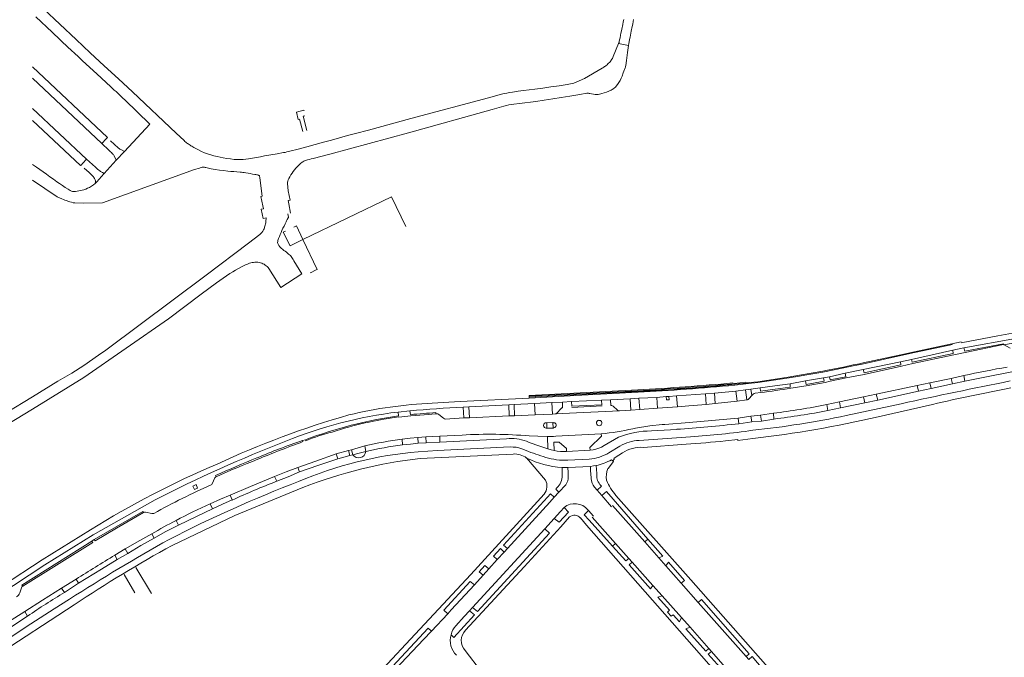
# Model space of a CAD drawing. Extents: x 145000 to 155000, y 457500 to 470000.
# Tile 172 of 196: x 152995 to 153346, y 462604 to 462831. Entities that reach past the tile are written whole.
import ezdxf

# ---------------------------------------------------------------- set-up
doc = ezdxf.new("R2010")
doc.units = 0
doc.header["$LTSCALE"] = 0.2
doc.header["$MEASUREMENT"] = 0
doc.layers.add('kant verharding', color=252, linetype='Continuous', lineweight=0)

msp = doc.modelspace()

# ---------------------------------------------------------------- linework, layer by layer
at = {"layer": 'kant verharding', "lineweight": 0}
for p, q in [((153004, 462834.95), (153009.8, 462829.44)), ((153001.29, 462832.07), (153007.09, 462826.55)), ((153009.8, 462829.44), (153015.62, 462823.94)), ((153209.82, 462827.71), (153210.15, 462829.35)), ((153210.15, 462829.35), (153210.33, 462830.23)), ((153210.33, 462830.23), (153210.51, 462831.16)), ((153213.53, 462828.62), (153213.7, 462829.5)), ((153213.7, 462829.5), (153213.89, 462830.44)), ((153213.89, 462830.44), (153214.03, 462831.14)), ((153007.09, 462826.55), (153012.9, 462821.05)), ((153209.19, 462824.61), (153209.38, 462825.56)), ((153209.38, 462825.56), (153209.52, 462826.26)), ((153209.52, 462826.26), (153209.68, 462827.02)), ((153209.68, 462827.02), (153209.82, 462827.71)), ((153212.77, 462824.83), (153212.91, 462825.53)), ((153212.91, 462825.53), (153213.06, 462826.29)), ((153213.06, 462826.29), (153213.2, 462826.99)), ((153213.2, 462826.99), (153213.53, 462828.62)), ((153015.62, 462823.94), (153020.6, 462819.28)), ((153206.8, 462817.91), (153208.71, 462822.61)), ((153208.86, 462822.94), (153208.71, 462822.61)), ((153208.71, 462822.61), (153212.17, 462821.84)), ((153208.86, 462822.94), (153208.91, 462823.23)), ((153208.91, 462823.23), (153209.04, 462823.87)), ((153209.04, 462823.87), (153209.19, 462824.61)), ((153211.88, 462819.3), (153212.17, 462821.84)), ((153212.17, 462821.84), (153212.3, 462822.5)), ((153212.3, 462822.5), (153212.43, 462823.14)), ((153212.43, 462823.14), (153212.59, 462823.96)), ((153212.59, 462823.96), (153212.77, 462824.83)), ((153020.6, 462819.28), (153025.61, 462814.64)), ((153211.67, 462817.45), (153211.78, 462818.38)), ((153211.78, 462818.38), (153211.88, 462819.3)), ((153017.89, 462816.4), (153022.91, 462811.79)), ((153211.42, 462815.61), (153211.55, 462816.53)), ((153211.55, 462816.53), (153211.67, 462817.45)), ((153000, 462814.19), (153026.71, 462789.02)), ((153027.92, 462807.16), (153022.91, 462811.79)), ((153030.61, 462810), (153025.61, 462814.64)), ((153196.55, 462810.03), (153202.79, 462813.72)), ((153210.37, 462812.11), (153209.91, 462810.97)), ((153210.37, 462812.11), (153210.81, 462813.26)), ((153000, 462810.15), (153024.74, 462786.92)), ((153035.59, 462805.34), (153030.61, 462810)), ((153187.51, 462807.5), (153190.39, 462807.94)), ((153190.98, 462808.03), (153190.39, 462807.94)), ((153190.98, 462808.03), (153191.57, 462808.13)), ((153191.57, 462808.13), (153192.16, 462808.26)), ((153192.16, 462808.26), (153192.72, 462808.45)), ((153192.72, 462808.45), (153196.55, 462810.03)), ((153207.79, 462807.33), (153208.27, 462807.92)), ((153208.27, 462807.92), (153208.76, 462808.65)), ((153208.76, 462808.65), (153209.19, 462809.4)), ((153209.19, 462809.4), (153209.57, 462810.17)), ((153209.57, 462810.17), (153209.91, 462810.97)), ((153035.59, 462805.34), (153051.17, 462790.66)), ((153162.42, 462803.16), (153166.99, 462804.45)), ((153167.96, 462804.71), (153166.99, 462804.45)), ((153168.93, 462804.92), (153167.96, 462804.71)), ((153169.91, 462805.11), (153168.93, 462804.92)), ((153170.9, 462805.27), (153169.91, 462805.11)), ((153172.89, 462805.53), (153170.9, 462805.27)), ((153174.88, 462805.77), (153172.89, 462805.53)), ((153174.88, 462805.77), (153176.86, 462806)), ((153176.86, 462806), (153178.85, 462806.25)), ((153178.85, 462806.25), (153181.74, 462806.65)), ((153181.74, 462806.65), (153184.62, 462807.07)), ((153184.62, 462807.07), (153187.51, 462807.5)), ((153191.28, 462803.76), (153194.89, 462804.38)), ((153194.89, 462804.38), (153197.44, 462804.83)), ((153197.68, 462804.85), (153197.44, 462804.83)), ((153197.92, 462804.82), (153197.68, 462804.85)), ((153198.17, 462804.78), (153197.92, 462804.82)), ((153198.17, 462804.78), (153198.41, 462804.74)), ((153199.05, 462804.65), (153198.41, 462804.74)), ((153199.7, 462804.54), (153199.05, 462804.65)), ((153199.7, 462804.54), (153200.34, 462804.44)), ((153200.34, 462804.44), (153200.98, 462804.37)), ((153200.98, 462804.37), (153201.42, 462804.38)), ((153201.42, 462804.38), (153201.87, 462804.46)), ((153201.87, 462804.46), (153202.31, 462804.57)), ((153202.75, 462804.7), (153202.31, 462804.57)), ((153202.75, 462804.7), (153203.6, 462804.95)), ((153203.6, 462804.95), (153204.42, 462805.22)), ((153204.42, 462805.22), (153205.22, 462805.55)), ((153205.22, 462805.55), (153206.02, 462805.94)), ((153206.67, 462806.33), (153207.26, 462806.8)), ((153032.86, 462802.47), (153041.78, 462793.83)), ((153134.75, 462795.88), (153162.42, 462803.16)), ((153169.64, 462800.66), (153168.76, 462800.46)), ((153170.54, 462800.83), (153169.64, 462800.66)), ((153171.44, 462800.97), (153170.54, 462800.83)), ((153173.39, 462801.23), (153171.44, 462800.97)), ((153175.33, 462801.45), (153173.39, 462801.23)), ((153175.33, 462801.45), (153177.28, 462801.68)), ((153177.28, 462801.68), (153179.23, 462801.93)), ((153182.24, 462802.37), (153179.23, 462801.93)), ((153182.24, 462802.37), (153185.26, 462802.81)), ((153185.26, 462802.81), (153188.28, 462803.27)), ((153188.28, 462803.27), (153191.28, 462803.76)), ((153000, 462799.4), (153019.32, 462781.38)), ((153093.98, 462798.06), (153096.69, 462798.77)), ((153094.64, 462795.52), (153093.98, 462798.06)), ((153096.69, 462798.77), (153096.75, 462798.54)), ((153163.64, 462798.99), (153133.86, 462790.78)), ((153163.64, 462798.99), (153167.88, 462800.22)), ((153168.76, 462800.46), (153167.88, 462800.22)), ((153000, 462795.18), (153017.14, 462779.06)), ((153041.78, 462793.83), (153032.81, 462784.11)), ((153095.15, 462795.65), (153094.64, 462795.52)), ((153096.33, 462791.17), (153095.15, 462795.65)), ((153096.37, 462796.63), (153096.95, 462796.78)), ((153097.69, 462791.53), (153096.37, 462796.63)), ((153119.62, 462791.71), (153134.75, 462795.88)), ((153051.17, 462790.66), (153054.05, 462787.95)), ((153133.86, 462790.78), (153105.87, 462783.14)), ((153115.04, 462790.51), (153112.18, 462789.75)), ((153115.04, 462790.51), (153119.62, 462791.71)), ((153026.26, 462788.55), (153024.74, 462786.92)), ((153024.74, 462786.92), (153027.24, 462784.53)), ((153026.71, 462789.02), (153026.26, 462788.55)), ((153029.14, 462786.72), (153027.86, 462787.92)), ((153029.14, 462786.72), (153030.66, 462785.32)), ((153103.62, 462787.4), (153100.63, 462786.58)), ((153103.62, 462787.4), (153106.47, 462788.18)), ((153109.32, 462788.97), (153106.47, 462788.18)), ((153112.18, 462789.75), (153109.32, 462788.97)), ((153027.54, 462784.25), (153027.24, 462784.53)), ((153027.84, 462783.96), (153027.54, 462784.25)), ((153028.13, 462783.67), (153027.84, 462783.96)), ((153028.43, 462783.39), (153028.13, 462783.67)), ((153028.63, 462783.19), (153028.43, 462783.39)), ((153028.83, 462782.98), (153028.63, 462783.19)), ((153032.81, 462784.11), (153029.89, 462780.94)), ((153030.66, 462785.32), (153030.9, 462785.13)), ((153030.9, 462785.13), (153031.16, 462784.96)), ((153031.16, 462784.96), (153031.43, 462784.81)), ((153031.43, 462784.81), (153031.71, 462784.67)), ((153031.71, 462784.67), (153032.81, 462784.11)), ((153057.77, 462785.39), (153059.11, 462784.68)), ((153059.11, 462784.68), (153060.19, 462784.14)), ((153060.19, 462784.14), (153061.27, 462783.65)), ((153061.27, 462783.65), (153062.38, 462783.22)), ((153062.38, 462783.22), (153063.52, 462782.84)), ((153084.92, 462782.88), (153087.17, 462783.26)), ((153087.17, 462783.26), (153089.43, 462783.68)), ((153091.66, 462784.18), (153094.66, 462784.95)), ((153094.66, 462784.95), (153097.65, 462785.76)), ((153097.65, 462785.76), (153100.63, 462786.58)), ((153105.87, 462783.14), (153099.97, 462781.65)), ((153017.91, 462779.89), (153017.34, 462779.27)), ((153019.32, 462781.38), (153017.91, 462779.89)), ((153019.32, 462781.38), (153022.42, 462778.51)), ((153029.89, 462780.94), (153025.56, 462776.26)), ((153029, 462782.76), (153028.83, 462782.98)), ((153029.14, 462782.52), (153029, 462782.76)), ((153029.14, 462782.52), (153029.89, 462780.94)), ((153063.52, 462782.84), (153064.62, 462782.52)), ((153064.62, 462782.52), (153065.73, 462782.25)), ((153065.73, 462782.25), (153066.85, 462782.01)), ((153066.85, 462782.01), (153067.98, 462781.8)), ((153067.98, 462781.8), (153069.28, 462781.59)), ((153069.28, 462781.59), (153070.58, 462781.42)), ((153070.58, 462781.42), (153071.88, 462781.29)), ((153071.88, 462781.29), (153073.18, 462781.23)), ((153073.18, 462781.23), (153074.12, 462781.24)), ((153074.12, 462781.24), (153075.06, 462781.28)), ((153075.06, 462781.28), (153076, 462781.36)), ((153076, 462781.36), (153076.94, 462781.49)), ((153076.94, 462781.49), (153078.37, 462781.73)), ((153078.37, 462781.73), (153079.8, 462781.98)), ((153079.8, 462781.98), (153081.23, 462782.23)), ((153081.23, 462782.23), (153082.66, 462782.49)), ((153084.92, 462782.88), (153082.66, 462782.49)), ((153095.48, 462779.81), (153094.96, 462779.34)), ((153096.03, 462780.23), (153095.48, 462779.81)), ((153097.92, 462781.07), (153097.24, 462780.85)), ((153098.6, 462781.28), (153097.92, 462781.07)), ((153099.28, 462781.47), (153098.6, 462781.28)), ((153099.97, 462781.65), (153099.28, 462781.47)), ((153001.47, 462778.46), (153000, 462779.44)), ((153003.8, 462776.87), (153001.47, 462778.46)), ((153005.04, 462775.99), (153003.8, 462776.87)), ((153017.34, 462779.27), (153017.14, 462779.06)), ((153020.19, 462776.59), (153018.49, 462778.19)), ((153020.19, 462776.59), (153021.32, 462775.53)), ((153022.42, 462778.51), (153022.82, 462778.16)), ((153022.82, 462778.16), (153023.22, 462777.82)), ((153023.22, 462777.82), (153023.63, 462777.48)), ((153023.63, 462777.48), (153024.05, 462777.15)), ((153024.05, 462777.15), (153024.26, 462776.98)), ((153024.26, 462776.98), (153024.48, 462776.82)), ((153024.48, 462776.82), (153024.71, 462776.67)), ((153024.71, 462776.67), (153024.95, 462776.55)), ((153024.91, 462765.82), (153057.73, 462777.66)), ((153024.95, 462776.55), (153025.56, 462776.26)), ((153025.56, 462776.26), (153025.42, 462776.11)), ((153057.73, 462777.66), (153059.47, 462778.09)), ((153059.47, 462778.09), (153059.79, 462778.21)), ((153059.79, 462778.21), (153060.11, 462778.36)), ((153060.43, 462778.49), (153060.11, 462778.36)), ((153061, 462778.52), (153060.75, 462778.54)), ((153061.24, 462778.48), (153061, 462778.52)), ((153061.49, 462778.42), (153061.24, 462778.48)), ((153061.49, 462778.42), (153061.74, 462778.37)), ((153062.22, 462778.26), (153061.74, 462778.37)), ((153062.22, 462778.26), (153062.69, 462778.15)), ((153062.69, 462778.15), (153063.17, 462778.05)), ((153063.17, 462778.05), (153063.65, 462777.95)), ((153063.65, 462777.95), (153065.13, 462777.69)), ((153065.13, 462777.69), (153066.61, 462777.46)), ((153066.61, 462777.46), (153068.1, 462777.26)), ((153068.1, 462777.26), (153069.59, 462777.09)), ((153069.59, 462777.09), (153070.67, 462777)), ((153070.67, 462777), (153071.76, 462776.92)), ((153072.84, 462776.84), (153071.76, 462776.92)), ((153073.93, 462776.74), (153072.84, 462776.84)), ((153074.43, 462776.68), (153073.93, 462776.74)), ((153074.94, 462776.62), (153074.43, 462776.68)), ((153075.44, 462776.55), (153074.94, 462776.62)), ((153075.95, 462776.48), (153075.44, 462776.55)), ((153076.77, 462776.35), (153075.95, 462776.48)), ((153077.59, 462776.21), (153076.77, 462776.35)), ((153078.41, 462776.07), (153077.59, 462776.21)), ((153092.43, 462776.32), (153092.03, 462775.72)), ((153092.86, 462776.91), (153092.43, 462776.32)), ((153093.35, 462777.55), (153092.86, 462776.91)), ((153093.85, 462778.17), (153093.35, 462777.55)), ((153094.39, 462778.76), (153093.85, 462778.17)), ((153094.96, 462779.34), (153094.39, 462778.76)), ((153000, 462773.91), (153008.87, 462767.92)), ((153006.27, 462775.1), (153005.04, 462775.99)), ((153006.27, 462775.1), (153007.49, 462774.21)), ((153007.49, 462774.21), (153008.72, 462773.32)), ((153008.72, 462773.32), (153009.71, 462772.64)), ((153009.71, 462772.64), (153010.7, 462771.97)), ((153021.55, 462775.3), (153021.32, 462775.53)), ((153021.75, 462775.06), (153021.55, 462775.3)), ((153021.73, 462772.2), (153022.35, 462772.72)), ((153021.94, 462774.79), (153021.75, 462775.06)), ((153022.12, 462774.51), (153021.94, 462774.79)), ((153022.27, 462774.24), (153022.12, 462774.51)), ((153022.38, 462773.96), (153022.27, 462774.24)), ((153022.44, 462773.4), (153022.35, 462772.72)), ((153022.44, 462773.68), (153022.38, 462773.96)), ((153022.44, 462773.4), (153022.44, 462773.68)), ((153025.42, 462776.11), (153022.95, 462773.32)), ((153078.41, 462776.07), (153079.23, 462775.92)), ((153079.55, 462775.86), (153079.23, 462775.92)), ((153079.87, 462775.79), (153079.55, 462775.86)), ((153080.19, 462775.72), (153079.87, 462775.79)), ((153080.5, 462775.63), (153080.19, 462775.72)), ((153080.62, 462775.59), (153080.5, 462775.63)), ((153080.74, 462775.52), (153080.62, 462775.59)), ((153080.83, 462775.43), (153080.74, 462775.52)), ((153080.88, 462775.32), (153080.83, 462775.43)), ((153080.91, 462775.16), (153080.88, 462775.32)), ((153080.93, 462775), (153080.91, 462775.16)), ((153080.95, 462774.84), (153080.93, 462775)), ((153080.95, 462774.84), (153080.98, 462774.68)), ((153080.98, 462774.68), (153081.84, 462768.19)), ((153090.83, 462772.67), (153091.09, 462770.1)), ((153090.94, 462773.57), (153090.84, 462773.12)), ((153091.11, 462774.01), (153090.94, 462773.57)), ((153091.31, 462774.44), (153091.11, 462774.01)), ((153091.66, 462775.1), (153091.31, 462774.44)), ((153092.03, 462775.72), (153091.66, 462775.1)), ((153010.7, 462771.97), (153011.7, 462771.31)), ((153011.7, 462771.31), (153012.71, 462770.65)), ((153012.71, 462770.65), (153013.09, 462770.41)), ((153013.09, 462770.41), (153013.49, 462770.19)), ((153013.49, 462770.19), (153013.91, 462770)), ((153013.91, 462770), (153014.34, 462769.85)), ((153014.34, 462769.85), (153014.61, 462769.79)), ((153014.61, 462769.79), (153014.87, 462769.78)), ((153014.87, 462769.78), (153015.14, 462769.8)), ((153015.14, 462769.8), (153015.4, 462769.83)), ((153015.4, 462769.83), (153015.98, 462769.92)), ((153015.98, 462769.92), (153016.54, 462770.02)), ((153016.54, 462770.02), (153017.11, 462770.14)), ((153017.11, 462770.14), (153017.68, 462770.29)), ((153017.68, 462770.29), (153018.36, 462770.49)), ((153018.36, 462770.49), (153019.02, 462770.71)), ((153019.02, 462770.71), (153019.67, 462770.98)), ((153019.67, 462770.98), (153020.31, 462771.3)), ((153020.31, 462771.3), (153021.04, 462771.73)), ((153021.04, 462771.73), (153021.73, 462772.2)), ((153091.09, 462770.1), (153091.78, 462766.77)), ((153008.87, 462767.92), (153010.51, 462767.21)), ((153010.51, 462767.21), (153011.04, 462766.99)), ((153011.04, 462766.99), (153011.59, 462766.8)), ((153011.59, 462766.8), (153012.13, 462766.61)), ((153012.68, 462766.42), (153012.13, 462766.61)), ((153013.29, 462766.2), (153012.68, 462766.42)), ((153013.29, 462766.2), (153013.89, 462765.98)), ((153013.89, 462765.98), (153014.51, 462765.82)), ((153015.13, 462765.75), (153018.17, 462765.74)), ((153018.17, 462765.74), (153024.91, 462765.82)), ((153081.33, 462768.09), (153081.84, 462768.19)), ((153082.02, 462764.76), (153081.33, 462768.09)), ((153091.02, 462766.62), (153091.78, 462766.77)), ((153091.02, 462766.62), (153091.25, 462765.43)), ((153081.5, 462763.55), (153082.24, 462763.7)), ((153082.14, 462760.22), (153081.5, 462763.55)), ((153082.24, 462763.7), (153082.02, 462764.76)), ((153091.25, 462765.43), (153091.89, 462762.09)), ((153082.14, 462760.22), (153083.18, 462760.42)), ((153083.03, 462758.3), (153083.12, 462758.7)), ((153083.12, 462758.7), (153083.16, 462759.11)), ((153083.18, 462760.42), (153083.16, 462759.11)), ((153090.33, 462759.04), (153089.95, 462758.28)), ((153090.47, 462759.33), (153090.33, 462759.04)), ((153090.61, 462759.62), (153090.47, 462759.33)), ((153090.76, 462759.9), (153090.61, 462759.62)), ((153090.76, 462759.9), (153090.9, 462760.19)), ((153090.99, 462760.32), (153090.9, 462760.19)), ((153090.99, 462760.32), (153091.08, 462760.45)), ((153091.17, 462760.72), (153091, 462761.86)), ((153091.08, 462760.45), (153091.16, 462760.58)), ((153091.16, 462760.58), (153091.17, 462760.72)), ((153081.38, 462754.89), (153081.73, 462755.28)), ((153081.73, 462755.28), (153082.05, 462755.7)), ((153082.05, 462755.7), (153082.31, 462756.16)), ((153082.31, 462756.16), (153082.46, 462756.49)), ((153082.46, 462756.49), (153082.58, 462756.82)), ((153082.58, 462756.82), (153082.69, 462757.16)), ((153082.69, 462757.16), (153082.79, 462757.5)), ((153082.91, 462757.9), (153082.79, 462757.5)), ((153082.91, 462757.9), (153083.03, 462758.3)), ((153088.54, 462755.27), (153088.24, 462754.56)), ((153088.85, 462755.96), (153088.54, 462755.27)), ((153088.85, 462755.96), (153089.22, 462756.73)), ((153089.58, 462757.51), (153089.22, 462756.73)), ((153089.95, 462758.28), (153089.58, 462757.51)), ((153080.98, 462754.55), (153076.89, 462751.45)), ((153080.98, 462754.55), (153081.38, 462754.89)), ((153087.35, 462752.03), (153087.31, 462751.66)), ((153087.31, 462751.66), (153087.34, 462751.37)), ((153087.42, 462752.4), (153087.35, 462752.03)), ((153087.54, 462752.78), (153087.42, 462752.4)), ((153087.67, 462753.14), (153087.54, 462752.78)), ((153087.67, 462753.14), (153087.96, 462753.85)), ((153088.24, 462754.56), (153087.96, 462753.85)), ((153096.33, 462752.75), (153101.35, 462742.03)), ((153087.34, 462751.37), (153087.45, 462751.09)), ((153087.45, 462751.09), (153087.6, 462750.81)), ((153087.6, 462750.81), (153087.79, 462750.55)), ((153087.79, 462750.55), (153088.08, 462750.18)), ((153088.08, 462750.18), (153088.38, 462749.85)), ((153088.38, 462749.85), (153088.7, 462749.54)), ((153088.7, 462749.54), (153089.03, 462749.25)), ((153089.03, 462749.25), (153089.5, 462748.88)), ((153089.5, 462748.88), (153089.98, 462748.53)), ((153090.45, 462748.17), (153089.98, 462748.53)), ((153090.92, 462747.8), (153090.45, 462748.17)), ((153078.76, 462744.59), (153078.27, 462744.52)), ((153079.24, 462744.64), (153078.76, 462744.59)), ((153079.73, 462744.65), (153079.24, 462744.64)), ((153080.22, 462744.61), (153079.73, 462744.65)), ((153080.71, 462744.53), (153080.22, 462744.61)), ((153091.23, 462747.54), (153090.92, 462747.8)), ((153091.54, 462747.27), (153091.23, 462747.54)), ((153091.84, 462746.99), (153091.54, 462747.27)), ((153092.11, 462746.68), (153091.84, 462746.99)), ((153092.39, 462746.32), (153092.11, 462746.68)), ((153092.65, 462745.95), (153092.39, 462746.32)), ((153092.9, 462745.58), (153092.65, 462745.95)), ((153093.13, 462745.19), (153092.9, 462745.58)), ((153095.94, 462740.56), (153093.13, 462745.19)), ((153071.32, 462741.23), (153070.3, 462740.58)), ((153072.36, 462741.84), (153071.32, 462741.23)), ((153073.41, 462742.44), (153072.36, 462741.84)), ((153074.48, 462743.02), (153073.41, 462742.44)), ((153075.16, 462743.37), (153074.48, 462743.02)), ((153075.86, 462743.69), (153075.16, 462743.37)), ((153076.58, 462743.98), (153075.86, 462743.69)), ((153077.31, 462744.26), (153076.58, 462743.98)), ((153077.79, 462744.41), (153077.31, 462744.26)), ((153078.27, 462744.52), (153077.79, 462744.41)), ((153081.2, 462744.42), (153080.71, 462744.53)), ((153081.66, 462744.28), (153081.2, 462744.42)), ((153082.1, 462744.11), (153081.66, 462744.28)), ((153082.52, 462743.9), (153082.1, 462744.11)), ((153082.92, 462743.64), (153082.52, 462743.9)), ((153083.29, 462743.36), (153082.92, 462743.64)), ((153083.62, 462743.07), (153083.29, 462743.36)), ((153083.92, 462742.74), (153083.62, 462743.07)), ((153084.18, 462742.39), (153083.92, 462742.74)), ((153084.18, 462742.39), (153088.42, 462735.62)), ((153099.21, 462741), (153100.79, 462741.77)), ((153066.68, 462738.13), (153065.5, 462737.27)), ((153067.87, 462738.96), (153066.68, 462738.13)), ((153069.08, 462739.78), (153067.87, 462738.96)), ((153070.3, 462740.58), (153069.08, 462739.78)), ((153088.42, 462735.62), (153095.94, 462740.56)), ((153098.92, 462740.86), (153099.21, 462741)), ((153060.14, 462733.22), (153065.5, 462737.27)), ((153331.63, 462714.12), (153349.92, 462717.5)), ((153327.66, 462713.29), (153312.96, 462710.03)), ((153327.66, 462713.29), (153331.63, 462714.12)), ((153345.99, 462715.22), (153348.03, 462714.01)), ((153309.12, 462711.71), (153295.71, 462708.77)), ((153309.05, 462709.18), (153312.96, 462710.03)), ((153312.33, 462712.39), (153309.12, 462711.71)), ((153283.08, 462706.16), (153281.41, 462705.87)), ((153288.8, 462707.3), (153283.08, 462706.16)), ((153292.18, 462708.12), (153288.8, 462707.3)), ((153289.4, 462705.09), (153295.76, 462706.39)), ((153294.46, 462708.47), (153292.18, 462708.12)), ((153295.71, 462708.77), (153294.46, 462708.47)), ((153309.05, 462709.18), (153295.76, 462706.39)), ((153000, 462692.25), (153018.32, 462703.54)), ((153009.1, 462702.28), (153010.78, 462703.22)), ((153281.63, 462703.49), (153275.23, 462702.38)), ((153281.63, 462703.49), (153283.72, 462703.88)), ((153289.4, 462705.09), (153283.72, 462703.88)), ((153327.04, 462703.27), (153319.52, 462701.68)), ((153327.04, 462703.27), (153331.56, 462704.29)), ((153327.5, 462701.29), (153327.04, 462703.27)), ((153331.56, 462704.29), (153331.96, 462702.23)), ((153009.1, 462702.28), (153000, 462696.73)), ((153249.36, 462701.63), (153249.44, 462701.32)), ((153249.78, 462701.4), (153249.44, 462701.32)), ((153253.88, 462701.97), (153249.78, 462701.4)), ((153250.02, 462700.85), (153254.89, 462701.39)), ((153250.45, 462698.74), (153253.91, 462699.14)), ((153253.91, 462699.14), (153255.71, 462699.47)), ((153253.91, 462699.14), (153254.36, 462695.61)), ((153258.27, 462702.07), (153255.43, 462701.76)), ((153255.71, 462699.47), (153259.11, 462699.9)), ((153256.06, 462697.17), (153255.71, 462699.47)), ((153269.72, 462701.36), (153275.23, 462702.38)), ((153314.93, 462700.73), (153300.43, 462697.59)), ((153314.93, 462700.73), (153319.52, 462701.68)), ((153315.4, 462698.66), (153314.93, 462700.73)), ((153319.91, 462699.7), (153315.4, 462698.66)), ((153319.52, 462701.68), (153319.91, 462699.7)), ((153319.91, 462699.7), (153327.5, 462701.29)), ((153331.96, 462702.23), (153327.5, 462701.29)), ((153176.81, 462696.89), (153215.42, 462698.87)), ((153176.81, 462696.89), (153176.82, 462696.59)), ((153176.82, 462696.59), (153215.45, 462698.56)), ((153176.82, 462696.59), (153176.83, 462696.27)), ((153176.83, 462696.27), (153195.56, 462697.24)), ((153195.56, 462697.24), (153215.62, 462698.31)), ((153202.66, 462695.5), (153205.86, 462695.68)), ((153212.75, 462695.98), (153205.86, 462695.68)), ((153205.86, 462695.68), (153205.87, 462693.62)), ((153212.75, 462695.98), (153215.92, 462696.18)), ((153213.04, 462691.95), (153212.75, 462695.98)), ((153222.25, 462696.49), (153215.92, 462696.18)), ((153215.92, 462696.18), (153216.24, 462692.17)), ((153222.25, 462696.49), (153225.65, 462696.76)), ((153222.51, 462692.61), (153222.25, 462696.49)), ((153226.55, 462696.83), (153225.65, 462696.76)), ((153226.55, 462696.83), (153229.36, 462697.06)), ((153239.66, 462697.77), (153229.36, 462697.06)), ((153229.36, 462697.06), (153229.65, 462693.17)), ((153239.66, 462697.77), (153242.84, 462698.04)), ((153239.91, 462694), (153239.66, 462697.77)), ((153250.45, 462698.74), (153242.84, 462698.04)), ((153242.84, 462698.04), (153243.1, 462694.33)), ((153250.89, 462695.18), (153250.45, 462698.74)), ((153254.36, 462695.61), (153250.89, 462695.18)), ((153255.22, 462696.14), (153256.06, 462697.17)), ((153257.36, 462698.01), (153259.34, 462698.24)), ((153295.83, 462696.65), (153287.32, 462694.86)), ((153295.83, 462696.65), (153300.43, 462697.59)), ((153296.34, 462694.52), (153295.83, 462696.65)), ((153300.96, 462695.55), (153296.34, 462694.52)), ((153300.43, 462697.59), (153300.96, 462695.55)), ((153300.96, 462695.55), (153315.4, 462698.66)), ((153155.39, 462693.16), (153153.36, 462693.04)), ((153153.36, 462693.04), (153153.58, 462689.22)), ((153155.39, 462693.16), (153169.59, 462693.8)), ((153155.62, 462689.19), (153155.39, 462693.16)), ((153171.55, 462693.91), (153169.59, 462693.8)), ((153169.59, 462693.8), (153169.7, 462689.92)), ((153171.55, 462693.91), (153178.73, 462694.36)), ((153171.62, 462689.93), (153171.55, 462693.91)), ((153178.73, 462694.36), (153184.95, 462694.63)), ((153179.03, 462690.23), (153178.73, 462694.36)), ((153188.71, 462694.78), (153184.95, 462694.63)), ((153184.95, 462694.63), (153185.16, 462690.58)), ((153188.19, 462692.52), (153186.69, 462690.9)), ((153188.71, 462694.78), (153191.92, 462695.03)), ((153188.77, 462692.8), (153188.71, 462694.78)), ((153202.66, 462695.5), (153191.92, 462695.03)), ((153202.81, 462693.45), (153192.04, 462692.86)), ((153206.75, 462693.35), (153208.33, 462691.92)), ((153216.24, 462692.17), (153213.04, 462691.95)), ((153216.24, 462692.17), (153222.51, 462692.61)), ((153229.65, 462693.17), (153222.51, 462692.61)), ((153243.1, 462694.33), (153239.91, 462694)), ((153243.1, 462694.33), (153250.89, 462695.18)), ((153282.77, 462693.93), (153287.32, 462694.86)), ((153283.17, 462691.8), (153282.77, 462693.93)), ((153287.67, 462692.75), (153283.17, 462691.8)), ((153287.32, 462694.86), (153287.67, 462692.75)), ((153287.67, 462692.75), (153296.34, 462694.52)), ((153289.71, 462690.01), (153309.27, 462694.25)), ((153301.1, 462689.6), (153320.41, 462694.02)), ((153134.43, 462691.72), (153130.18, 462691.28)), ((153130.18, 462691.28), (153130.32, 462689.93)), ((153134.68, 462689.89), (153130.42, 462689.51)), ((153134.43, 462691.72), (153134.64, 462690.35)), ((153143.65, 462690.62), (153143.65, 462691.07)), ((153144, 462690.63), (153143.65, 462690.62)), ((153146.37, 462689.05), (153144.71, 462690.42)), ((153153.58, 462689.22), (153147, 462688.77)), ((153153.58, 462689.22), (153155.62, 462689.19)), ((153169.7, 462689.92), (153155.62, 462689.19)), ((153169.7, 462689.92), (153171.62, 462689.93)), ((153179.03, 462690.23), (153171.62, 462689.93)), ((153185.16, 462690.58), (153179.03, 462690.23)), ((153185.16, 462690.58), (153186.1, 462690.6)), ((153209.02, 462691.72), (153186.1, 462690.6)), ((153209.02, 462691.72), (153186.1, 462690.6)), ((153209.02, 462691.72), (153213.04, 462691.95)), ((153251.3, 462689.13), (153255.77, 462689.78)), ((153251.51, 462687.13), (153251.3, 462689.13)), ((153259.17, 462690.17), (153255.77, 462689.78)), ((153255.77, 462689.78), (153256.09, 462687.76)), ((153259.17, 462690.17), (153263.79, 462690.84)), ((153259.56, 462688.02), (153259.17, 462690.17)), ((153263.98, 462688.77), (153259.56, 462688.02)), ((153263.79, 462690.84), (153263.98, 462688.77)), ((153183.14, 462687.47), (153182.88, 462687.48)), ((153182.94, 462685.56), (153183.15, 462685.57)), ((153185.28, 462687.52), (153183.14, 462687.47)), ((153183.15, 462685.57), (153183.14, 462687.47)), ((153183.15, 462685.57), (153185.34, 462685.59)), ((153185.28, 462687.52), (153185.34, 462685.59)), ((153185.45, 462687.49), (153185.28, 462687.52)), ((153185.34, 462685.59), (153185.55, 462685.62)), ((153220.42, 462684.54), (153229.39, 462685.12)), ((153256.09, 462687.76), (153251.51, 462687.13)), ((153256.09, 462687.76), (153259.56, 462688.02)), ((153131.62, 462681.66), (153131.75, 462679.62)), ((153140.06, 462682.4), (153137.22, 462682.21)), ((153137.22, 462682.21), (153137.3, 462680.17)), ((153140.06, 462682.4), (153145.02, 462682.73)), ((153140.24, 462680.28), (153140.06, 462682.4)), ((153145.02, 462682.73), (153152.99, 462683.09)), ((153145.07, 462680.56), (153145.02, 462682.73)), ((153168.81, 462681.75), (153145.07, 462680.56)), ((153183.34, 462682.55), (153183.49, 462678.13)), ((153185.54, 462682.56), (153186.38, 462682.63)), ((153202.5, 462683.51), (153186.38, 462682.63)), ((153202.5, 462683.51), (153202.61, 462682.63)), ((153216, 462681.16), (153234.3, 462682.47)), ((153097.18, 462681.44), (153096.21, 462681.13)), ((153096.21, 462681.13), (153096.34, 462680.74)), ((153097.32, 462681.05), (153097.18, 462681.44)), ((153118.34, 462679.2), (153118.69, 462677.25)), ((153137.3, 462680.17), (153140.24, 462680.28)), ((153140.24, 462680.28), (153145.07, 462680.56)), ((153175.75, 462677.59), (153174.23, 462678.18)), ((153185.75, 462677.55), (153185.66, 462680.5)), ((153205.26, 462676.77), (153209.17, 462679.1)), ((153217.45, 462678.7), (153232.71, 462679.78)), ((153108.2, 462676.41), (153112.56, 462677.58)), ((153108.2, 462676.41), (153108.72, 462674.65)), ((153113.05, 462675.8), (153108.72, 462674.65)), ((153113.58, 462677.87), (153112.56, 462677.58)), ((153112.56, 462677.58), (153113.05, 462675.8)), ((153113.05, 462675.8), (153114.05, 462676.08)), ((153114.05, 462676.08), (153113.58, 462677.87)), ((153171.16, 462676.32), (153138.04, 462674.74)), ((153175.91, 462674.91), (153182.66, 462667.07)), ((153198.53, 462677.74), (153190.18, 462677.17)), ((153190.6, 462674.12), (153198.23, 462674.53)), ((153094.55, 462671.58), (153095.14, 462669.93)), ((153188.6, 462668.11), (153188.57, 462671.5)), ((153190.61, 462671.57), (153198.68, 462671.94)), ((153190.61, 462671.57), (153190.68, 462669.76)), ((153198.68, 462671.94), (153198.74, 462670.2)), ((153200.71, 462672.24), (153200.97, 462669.38)), ((153206.65, 462673.89), (153206.16, 462674.3)), ((153065, 462667.82), (153063.99, 462665.74)), ((153065.22, 462668.67), (153065.43, 462668.25)), ((153086.97, 462666.62), (153086.15, 462668.32)), ((153190.68, 462669.76), (153190.72, 462669.03)), ((153190.72, 462669.03), (153190.76, 462668.32)), ((153198.74, 462670.2), (153198.8, 462669.39)), ((153198.8, 462669.39), (153198.93, 462667.58)), ((153189.9, 462665.35), (153187.43, 462662.75)), ((153200.15, 462664.55), (153201.02, 462663.46)), ((153070.37, 462661.73), (153071.18, 462659.95)), ((153182.17, 462662.07), (153179.87, 462659.47)), ((153185.81, 462660.93), (153184.2, 462659.2)), ((153185.81, 462660.93), (153187.43, 462662.75)), ((153187.43, 462662.75), (153186.29, 462663.84)), ((153201.02, 462663.46), (153202.69, 462661.57)), ((153202.69, 462661.57), (153206.2, 462657.53)), ((153063.34, 462658.59), (153064.14, 462656.83)), ((153169.12, 462642.65), (153184.2, 462659.2)), ((153188.03, 462655.91), (153189.3, 462657.32)), ((153218, 462645.01), (153206.49, 462658.01)), ((153206.77, 462660.19), (153219.13, 462646.01)), ((153040.32, 462655.64), (153042.51, 462655.17)), ((153185.74, 462653.37), (153188.03, 462655.91)), ((153191.27, 462653.96), (153188.15, 462650.41)), ((153197.29, 462650.97), (153195.1, 462653.54)), ((153197.78, 462656.47), (153198, 462656.25)), ((153198, 462656.25), (153199.79, 462654.19)), ((153199.27, 462653.88), (153207.61, 462644.5)), ((153051.98, 462650.97), (153051.15, 462652.61)), ((153182.38, 462649.69), (153185.74, 462653.37)), ((153187.54, 462652.04), (153185.74, 462653.37)), ((153198.21, 462652.72), (153206.56, 462643.56)), ((153043.39, 462646.41), (153042.54, 462647.89)), ((153156.67, 462621.65), (153182.38, 462649.69)), ((153182.38, 462649.69), (153184.09, 462648.12)), ((153021.19, 462645.32), (153022.03, 462645.88)), ((153206.56, 462643.56), (153207.61, 462644.5)), ((153207.61, 462644.5), (153212.39, 462639.12)), ((153219.13, 462646.01), (153218, 462645.01)), ((153222.96, 462639.38), (153218, 462645.01)), ((153029.4, 462640.28), (153032.98, 462642.53)), ((153029.4, 462640.28), (153030.19, 462638.81)), ((153033.95, 462640.92), (153030.19, 462638.81)), ((153032.98, 462642.53), (153033.95, 462640.92)), ((153165.51, 462638.7), (153167.97, 462641.39)), ((153167.97, 462641.39), (153169.12, 462642.65)), ((153162.49, 462635.39), (153165.51, 462638.7)), ((153212.39, 462639.12), (153213.54, 462637.82)), ((153213.54, 462637.82), (153220.91, 462629.53)), ((153225.5, 462636.5), (153222.96, 462639.38)), ((153230.95, 462630.31), (153225.5, 462636.5)), ((153032.71, 462633.38), (153036.43, 462626.91)), ((153036.79, 462635.85), (153042.46, 462626.59)), ((153157.37, 462629.79), (153160.42, 462633.13)), ((153160.42, 462633.13), (153162.49, 462635.39)), ((153010.37, 462628.54), (153015.6, 462631.77)), ((153016.37, 462630.33), (153011.42, 462627.01)), ((153015.6, 462631.77), (153016.37, 462630.33)), ((153149.14, 462620.79), (153157.37, 462629.79)), ((153220.91, 462629.53), (153224.19, 462625.84)), ((153237.06, 462623.4), (153230.95, 462630.31)), ((152996.17, 462628.68), (152995.49, 462626.85)), ((153011.42, 462627.01), (153010.37, 462628.54)), ((153224.19, 462625.84), (153231.06, 462618.11)), ((153254.12, 462604.18), (153237.06, 462623.4)), ((152997.3, 462620.19), (152991.52, 462616.59)), ((152992.66, 462614.89), (152998.32, 462618.58)), ((152998.32, 462618.58), (152997.3, 462620.19)), ((153142.07, 462613.2), (153147.86, 462619.42)), ((153147.86, 462619.42), (153149.14, 462620.79)), ((153155.62, 462620.5), (153156.67, 462621.65)), ((153231.06, 462618.11), (153234.18, 462614.6)), ((153142.07, 462613.2), (153140.87, 462614.32)), ((153234.18, 462614.6), (153240.85, 462607.04)), ((153240.85, 462607.04), (153241.73, 462606.03)), ((153241.73, 462606.03), (153246.64, 462600.36)), ((153255.01, 462603.18), (153254.12, 462604.18))]:
    msp.add_line(p, q, dxfattribs=at)
at = {"layer": 'kant verharding', "lineweight": 0, "flags": 128}
for points in [[(153133, 462757.37), (153127.86, 462767.97), (153096.33, 462752.75)], [(153096.33, 462752.75), (153091.72, 462750.52), (153089.27, 462755.35), (153090.16, 462755.65)], [(153093.13, 462757.16), (153094.07, 462757.58), (153096.33, 462752.75)], [(153076.89, 462751.45), (153061.91, 462740.08), (153026.18, 462713.37)], [(153060.14, 462733.22), (153048.52, 462724.51), (153018.32, 462703.54)], [(153356.72, 462720.84), (153343.65, 462718.4), (153330.69, 462715.97)], [(153349.92, 462717.5), (153350.23, 462716.02), (153345.99, 462715.22)], [(153010.78, 462703.22), (153014.02, 462705.13), (153018.31, 462707.87), (153023.58, 462711.5), (153026.18, 462713.37)], [(153254.89, 462701.39), (153258.31, 462701.84), (153269.44, 462703.46), (153273.13, 462704.08), (153275.03, 462704.37), (153281.36, 462705.53), (153288.89, 462707.01), (153292.22, 462707.71), (153295.35, 462708.38), (153312.4, 462712.09), (153327.55, 462715.3)], [(153270.05, 462699.76), (153275.51, 462700.63), (153282.18, 462701.84), (153284.02, 462702.22), (153289.75, 462703.43), (153296.16, 462704.71), (153309.35, 462707.66), (153313.38, 462708.54), (153328, 462711.69), (153332.03, 462712.5), (153345.73, 462715.28)], [(153330.62, 462716.3), (153327.27, 462715.58), (153312.33, 462712.39)], [(153312.96, 462710.03), (153313.24, 462709.01), (153327.83, 462712.12), (153327.66, 462713.29)], [(153331.63, 462714.12), (153331.91, 462712.94), (153345.67, 462715.61), (153345.73, 462715.28)], [(153295.76, 462706.39), (153296.06, 462705.25), (153309.21, 462708.11), (153309.05, 462709.18)], [(153356.66, 462707.14), (153341.46, 462704.16), (153331.96, 462702.23)], [(153281.41, 462705.87), (153273.08, 462704.39), (153269.04, 462703.68), (153258.27, 462702.07)], [(153275.23, 462702.38), (153275.42, 462701.14), (153281.82, 462702.32), (153281.63, 462703.49)], [(153283.72, 462703.88), (153283.97, 462702.7), (153289.63, 462703.84), (153289.4, 462705.09)], [(153176.81, 462696.89), (153176.81, 462697.19), (153215.5, 462699.19)], [(153250.04, 462701.17), (153254.02, 462701.62), (153254.89, 462701.39)], [(153255.43, 462701.76), (153254.89, 462701.7), (153253.88, 462701.97)], [(153269.72, 462701.36), (153264.31, 462700.59), (153259.11, 462699.9)], [(153259.11, 462699.9), (153259.26, 462698.72), (153264.44, 462699.42), (153269.82, 462700.17), (153269.72, 462701.36)], [(153000, 462696.73), (152953.08, 462668.17), (152921.48, 462648.73), (152891.79, 462630.62), (152861.41, 462612.25), (152826.7, 462591.01), (152800.43, 462575.3), (152779.63, 462563.07), (152757.6, 462549.51)], [(153142.38, 462694.41), (153152.26, 462695.05), (153176.83, 462696.27)], [(153225.65, 462696.76), (153225.78, 462695.59), (153226.64, 462695.63), (153226.55, 462696.83)], [(152758.67, 462546.08), (152784.15, 462561.41), (152834.3, 462591.37), (152860.81, 462607.55), (152948.96, 462661.07), (152978.99, 462679.57), (153000, 462692.25)], [(153191.92, 462695.03), (153191.99, 462693.41), (153202.73, 462693.9), (153202.66, 462695.5)], [(153239.91, 462694), (153233.64, 462693.45), (153229.65, 462693.17)], [(153134.68, 462689.89), (153139.42, 462690.3), (153143.65, 462690.62)], [(153251.3, 462689.13), (153233.77, 462687.52), (153225.1, 462686.9), (153224.14, 462686.84), (153219.83, 462686.34), (153214.74, 462685.53), (153213.76, 462685.31)], [(153137.22, 462682.21), (153134.44, 462681.92), (153131.62, 462681.66)], [(153176.87, 462682.77), (153179.93, 462682.64), (153183.34, 462682.55)], [(153185.54, 462682.56), (153184.38, 462682.51), (153183.34, 462682.55)], [(153202.61, 462682.63), (153198.5, 462678.7), (153198.53, 462677.74)], [(153202.64, 462678.82), (153203.59, 462679.32), (153208.7, 462682.3)], [(153246.69, 462680.99), (153251.14, 462681.47), (153251.11, 462681.17), (153256.48, 462681.83)], [(153118.34, 462679.2), (153115.96, 462678.55), (153113.58, 462677.87)], [(153137.3, 462680.17), (153134.56, 462679.89), (153131.75, 462679.62)], [(153170.05, 462678.83), (153144.27, 462677.57), (153137.37, 462677.15)], [(153183.49, 462678.13), (153180.6, 462679.09), (153176.82, 462680.49), (153175.89, 462680.86)], [(153183.49, 462678.13), (153184.67, 462677.77), (153185.75, 462677.55)], [(153185.66, 462680.5), (153187.51, 462680.55), (153190.09, 462678.24), (153190.18, 462677.17)], [(153108.2, 462676.41), (153100.95, 462673.82), (153094.55, 462671.58)], [(153108.72, 462674.65), (153101.64, 462672.21), (153095.14, 462669.93)], [(153114.05, 462676.08), (153116.37, 462676.66), (153118.69, 462677.25)], [(153207.01, 462674.76), (153207.2, 462674.66), (153206.65, 462673.89)], [(153207.01, 462674.76), (153207.47, 462675.05), (153210.08, 462676.71)], [(153094.55, 462671.58), (153090.36, 462669.96), (153086.15, 462668.32)], [(153188.57, 462671.5), (153189.39, 462671.53), (153190.61, 462671.57)], [(153200.71, 462672.24), (153199.8, 462672.11), (153198.68, 462671.94)], [(153204.92, 462671.12), (153206.88, 462673.67), (153206.65, 462673.89)], [(153086.15, 462668.32), (153077.7, 462664.8), (153070.37, 462661.73)], [(153086.97, 462666.62), (153091.03, 462668.24), (153095.14, 462669.93)], [(153096.32, 462664.43), (153072.07, 462654.38), (153049.73, 462643.72)], [(153058.26, 462665.45), (153057.13, 462664.91), (153057.71, 462663.72), (153058.81, 462664.21), (153058.26, 462665.45)], [(153202.05, 462665.53), (153202.65, 462664.85), (153201.02, 462663.46)], [(153070.37, 462661.73), (153067.02, 462660.28), (153063.34, 462658.59)], [(153183.36, 462660.9), (153167.77, 462643.92), (153169.12, 462642.65)], [(153183.36, 462660.9), (153184.43, 462662.13), (153185.81, 462660.93)], [(153206.77, 462660.19), (153204.35, 462662.93), (153202.69, 462661.57)], [(153207.67, 462661.59), (153234.39, 462631.57), (153278.64, 462581.31)], [(153043.66, 462660.03), (153021.7, 462647.59), (153004.45, 462636.84), (152976.4, 462618.47)], [(153071.18, 462659.95), (153067.72, 462658.45), (153064.14, 462656.83)], [(153104.9, 462578.6), (153156.14, 462633.45), (153179.87, 462659.47)], [(153187.54, 462652.04), (153190.84, 462655.64), (153189.3, 462657.32)], [(153022.03, 462645.88), (153029.83, 462650.35), (153039.32, 462655.89), (153039.54, 462655.47)], [(153039.54, 462655.47), (153029.93, 462649.92), (153022.33, 462645.43), (153022.03, 462645.88)], [(153051.98, 462650.97), (153058.42, 462654.06), (153064.14, 462656.83)], [(153198.21, 462652.72), (153196.48, 462654.72), (153198, 462656.25)], [(153043.39, 462646.41), (153047.27, 462648.59), (153051.98, 462650.97)], [(153154.22, 462613.6), (153175.03, 462636.19), (153188.15, 462650.41)], [(153197.29, 462650.97), (153246.07, 462595.48), (153266, 462572.51)], [(152975.13, 462620.16), (153003.46, 462638.6), (153020.71, 462649.38)], [(153032.98, 462642.53), (153038.29, 462645.51), (153042.54, 462647.89)], [(153156.67, 462621.65), (153158.42, 462620.21), (153184.09, 462648.12)], [(152996.57, 462629.24), (152996.26, 462629.64), (153021.19, 462645.32)], [(152996.57, 462629.24), (153021.47, 462644.85), (153021.19, 462645.32)], [(153043.39, 462646.41), (153038.64, 462643.69), (153033.95, 462640.92)], [(153206.56, 462643.56), (153211.3, 462638.23), (153212.39, 462639.12)], [(153219.13, 462646.01), (153224.48, 462639.94), (153222.96, 462639.38)], [(153167.97, 462641.39), (153166.59, 462642.64), (153164.14, 462639.98), (153165.51, 462638.7)], [(153016.37, 462630.33), (153024.56, 462635.34), (153030.19, 462638.81)], [(153162.49, 462635.39), (153161.05, 462636.62), (153159.06, 462634.38), (153160.42, 462633.13)], [(153213.54, 462637.82), (153212.48, 462636.82), (153220.01, 462628.36), (153220.91, 462629.53)], [(153225.5, 462636.5), (153226.48, 462637.77), (153232.13, 462631.33), (153230.95, 462630.31)], [(153157.37, 462629.79), (153155.89, 462630.96), (153146.46, 462620.67), (153147.86, 462619.42)], [(153010.37, 462628.54), (153003.6, 462624.25), (152997.3, 462620.19)], [(153224.19, 462625.84), (153222.61, 462625.36), (153226.8, 462620.65)], [(153013.21, 462624.6), (153007.8, 462621.22), (152999.51, 462615.83), (152985.32, 462606.58)], [(153014.87, 462622.6), (152986.35, 462604.03), (152986.43, 462603.92)], [(153237.06, 462623.4), (153238.21, 462624.46), (153255.21, 462605.13), (153254.12, 462604.18)], [(153149.04, 462611.97), (153150.01, 462611.01), (153157.4, 462619.02), (153155.62, 462620.5)], [(153150.78, 462615.1), (153153.72, 462618.42), (153155.62, 462620.5)], [(153228.17, 462619.1), (153227.43, 462618.52), (153226.13, 462620.03), (153226.8, 462620.65)], [(153228.17, 462619.1), (153230.38, 462616.61), (153231.06, 462618.11)], [(153129.24, 462599.68), (153128.24, 462600.65), (153140.87, 462614.32)], [(153129.24, 462599.68), (153139.29, 462610.22), (153142.07, 462613.2)], [(153234.18, 462614.6), (153232.62, 462614.09), (153239.76, 462606.09), (153240.85, 462607.04)], [(153154.05, 462606.33), (153171.57, 462583.59), (153216.61, 462525.39)], [(153241.73, 462606.03), (153240.63, 462605.07), (153245.93, 462599.07), (153246.64, 462600.36)], [(153255.01, 462603.18), (153256.18, 462604.16), (153259.99, 462599.72), (153258.7, 462599.07)]]:
    msp.add_lwpolyline(points, dxfattribs=at)
at = {"layer": 'kant verharding', "lineweight": 0}
for centre, radius, start, end in [((153354.79, 463182.72), 497.69, 226.6108, 227.3956), ((153197.65, 462823.05), 10.63, 306.7907, 314.8368), ((153199.12, 462821.57), 8.54, 314.8245, 324.7392), ((153200.6, 462820.5), 6.71, 324.9318, 337.3498), ((153201.17, 462817.1), 10.36, 345.0131, 351.7386), ((153196.56, 462824.36), 12.33, 300.3176, 307.1703), ((153197.99, 462817.93), 13.65, 339.9587, 345.0752), ((152767.49, 462527.73), 381.97, 45.9926, 47.0151), ((153203.09, 462811.47), 6.26, 297.9034, 304.8988), ((153203.39, 462811.24), 5.89, 311.0165, 318.3373), ((153062.23, 462796.6), 11.9, 226.589, 233.8291), ((153064.93, 462800.15), 16.37, 233.5148, 238.7886), ((153068.99, 462806.41), 23.83, 238.2659, 241.9167), ((153080.18, 462830.15), 47.39, 281.2558, 284.0244), ((153098.88, 462776.19), 4.95, 117.2576, 125.2138), ((153098.64, 462776.72), 4.36, 108.6211, 117.6224), ((153060.74, 462777.54), 1, 89.0818, 108.0141), ((153017.82, 462777.8), 6.81, 311.6878, 318.7925), ((153092.73, 462772.86), 1.9, 172.0251, 185.6936), ((153015.14, 462768.76), 3.01, 257.8851, 269.9355), ((153101.92, 462740.07), 2.04, 106.1578, 123.6637), ((153345.82, 462715.09), 0.217, 36.7953, 116.0361), ((153406.77, 462358.28), 354.09, 99.7064, 102.2635), ((153161.78, 463680.77), 983.37, 273.1268, 275.11433), ((153181.89, 463373.23), 675.5, 272.84827, 275.79025), ((153162.59, 463668.92), 971.17, 273.12315, 275.12624), ((153169.01, 463564.38), 867.32, 273.08018, 275.35899), ((153218.38, 463024.74), 329.06, 277.1513, 279.0339), ((153784.59, 460512.76), 2232.68, 101.27532, 102.29194), ((153493.58, 461938.32), 775.28, 100.79661, 102.90648), ((153254.16, 462696.9), 1.3, 278.9456, 324.4998), ((153257.97, 462695.63), 2.45, 104.3162, 141.1587), ((153149.2, 462536.88), 157.68, 92.4792, 103.3953), ((153183.95, 462117.88), 575.98, 93.04364, 94.93188), ((153188.76, 462692.09), 0.711, 89.7549, 143.3752), ((153205.93, 462692.25), 1.37, 53.3705, 92.332), ((153223.76, 462996.54), 308.31, 277.4608, 281.0347), ((153201.71, 462380.39), 322.41, 106.0305, 114.9304), ((153148.45, 462539.39), 152.98, 96.8596, 112.3588), ((153154.41, 462526.97), 164.73, 98.4088, 110.3283), ((153147.06, 462560.88), 129.71, 97.3689, 108.111), ((153150.77, 462545.6), 145.64, 92.7998, 96.3582), ((153144.14, 462689.84), 0.804, 45.6983, 100.142), ((153147.02, 462689.66), 0.894, 223.0799, 268.6759), ((153186.05, 462691.43), 0.828, 273.8838, 320.6503), ((153208.99, 462692.91), 1.19, 236.6202, 271.3115), ((153209.44, 463083.73), 404.64, 276.6751, 283.0929), ((153218.83, 463032.13), 349.39, 276.186, 281.7041), ((153225.27, 462996.91), 310.56, 277.1608, 280.7442), ((153182.93, 462686.52), 0.961, 93.1783, 270.5208), ((153185.54, 462686.56), 0.934, 271.1157, 95.3972), ((153201.77, 462687.37), 0.968, 94.7734, 273.6972), ((153201.77, 462687.36), 0.968, 274.1174, 94.3532), ((153194.24, 462771.6), 88.47, 275.3553, 282.7431), ((153199.12, 463140.62), 456.5, 273.8024, 276.5897), ((153123.41, 462617.82), 68.41, 104.1103, 112.4272), ((153151.27, 462538.23), 144.76, 97.8033, 103.1509), ((153162.69, 462516.13), 167.25, 85.1372, 93.3278), ((153170.58, 462667.15), 14.71, 68.8391, 96.9049), ((153220.16, 462653.96), 30.58, 89.5228, 112.0274), ((153216.27, 462963.6), 281.7, 273.6705, 278.2068), ((153270.49, 462215.39), 499.16, 111.1662, 117.0277), ((153173.36, 462453.25), 240.58, 108.704, 112.842), ((153246.35, 462270.95), 436.38, 110.1058, 112.3781), ((153151.73, 462532.56), 148.41, 97.7386, 102.8618), ((153170.51, 462667.98), 10.86, 69.968, 92.4305), ((153198, 462688.13), 10.4, 272.9358, 296.4798), ((153216.3, 462667.83), 13.34, 91.292, 122.3447), ((153216.71, 462666.78), 11.94, 86.4338, 123.6825), ((153197.85, 463164.15), 485.62, 274.1165, 275.7717), ((153245.33, 462266.87), 440.33, 112.0586, 114.1453), ((153149.84, 462536.19), 141.51, 95.0545, 112.9148), ((153157.39, 462506.95), 168.91, 96.5797, 111.1986), ((153116.15, 462677.54), 2.56, 214.7435, 353.4975), ((153171.7, 462669.45), 6.89, 52.3803, 94.5289), ((153209.55, 462762.89), 91.76, 248.3831, 253.0105), ((153190.73, 462704.72), 33.29, 243.569, 266.2765), ((153189.66, 462697.49), 23.39, 252.8089, 272.3095), ((153189.85, 462699.28), 22.11, 259.2997, 270.8589), ((153196.75, 462691.3), 16.84, 275.0385, 300.3539), ((153195.54, 462367.35), 331.82, 113.0141, 121.7938), ((153249.42, 462251.5), 455.56, 111.8039, 113.8211), ((153196.74, 462690.98), 19.15, 281.971, 299.4657), ((153211.14, 462668.26), 6.85, 155.3081, 190.8966), ((153065.74, 462667.52), 0.802, 112.9435, 157.9795), ((153182.31, 462668.77), 6.33, 308.9506, 354.0563), ((153186.32, 462668), 4.45, 323.4276, 4.1068), ((153204.14, 462667.91), 5.21, 183.5413, 220.12), ((153205.33, 462668.52), 4.44, 168.8795, 222.405), ((153166.58, 462432.33), 254.7, 113.8326, 118.9553), ((153266.59, 462220.76), 477.75, 111.0815, 117.1352), ((153063.33, 462665.9), 0.68, 299.3725, 345.9065), ((153186.64, 462408.76), 276.45, 111.1341, 114.6872), ((153178.52, 462664.95), 4.66, 321.7044, 27.0964), ((153222.7, 462674.39), 19.73, 202.1085, 220.4228), ((153118.15, 462531.34), 138.55, 113.3039, 118.9202), ((153193.1, 462652.52), 6.13, 40.1629, 128.4013), ((153040.11, 462654.73), 0.928, 77.2219, 127.7258), ((153042.85, 462656.46), 1.34, 255.1684, 288.1521), ((153192.96, 462651.71), 2.81, 40.5738, 127.0643), ((153100.99, 462551.53), 112.7, 116.2435, 121.2417), ((153385.73, 462044.98), 689.01, 119.28608, 122.72832), ((153260.67, 462256.25), 441.17, 118.564, 123.8592), ((153310.52, 462169.43), 548.4, 120.8395, 122.5338), ((152996.97, 462628.54), 0.809, 119.8695, 169.7195), ((152992.56, 462628.01), 3.15, 304.8653, 338.3378), ((153139.89, 462412.98), 249.63, 120.9723, 124.5498), ((153156.04, 462610.11), 7.25, 136.5131, 165.1354), ((153156.23, 462609.94), 7.47, 164.2892, 225.1456), ((153158.04, 462609.87), 5.34, 135.7707, 221.5828)]:
    msp.add_arc(centre, radius, start, end, dxfattribs=at)

doc.saveas('drawing.dxf')
